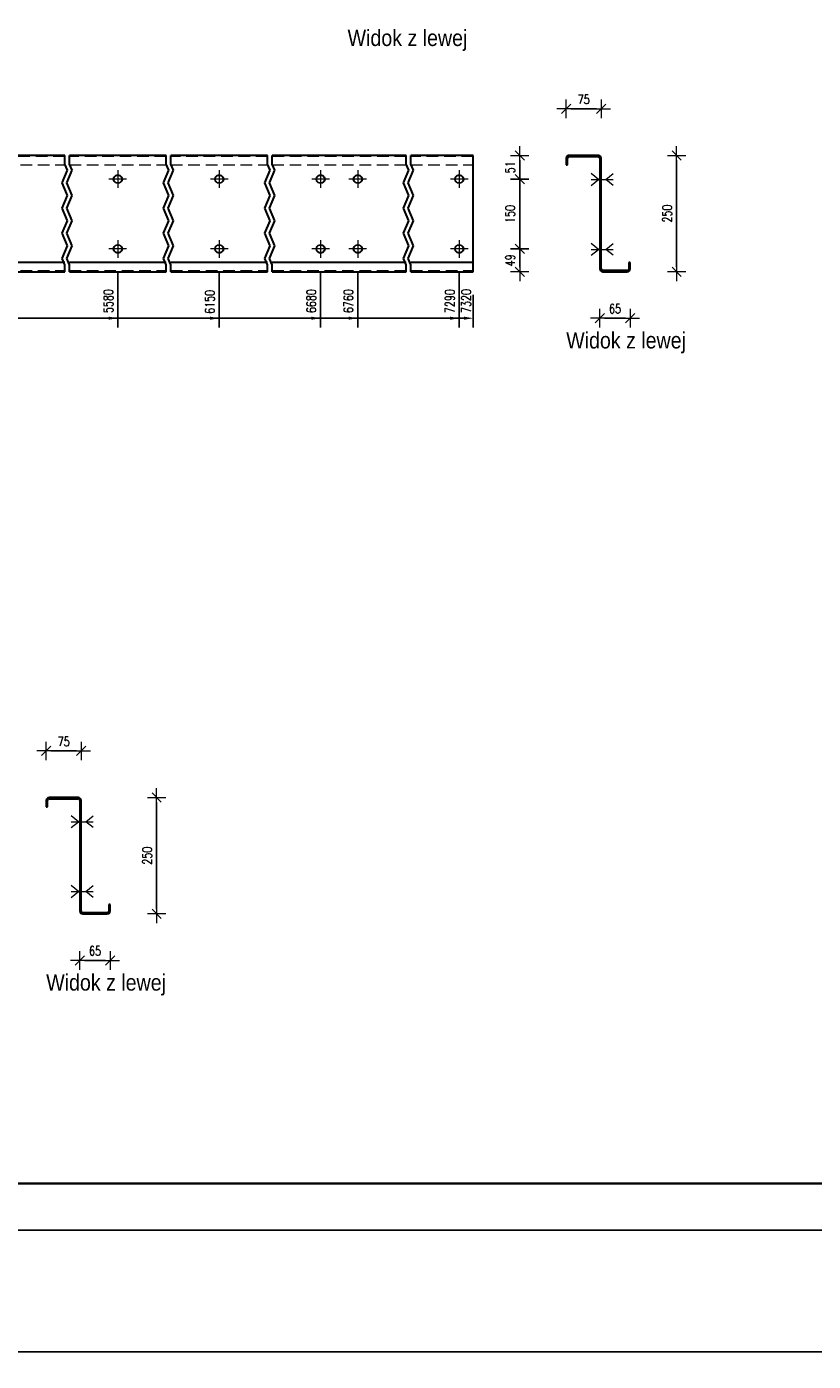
# Model space of a CAD drawing. Header units: millimetres. Extents: x -129 to 775, y 10833 to 11484.
# Tile 5 of 38: x 123 to 292, y 10833 to 11120. Entities that reach past the tile are written whole.
import ezdxf

# ---------------------------------------------------------------- set-up
doc = ezdxf.new("R2010")
doc.units = ezdxf.units.MM
doc.header["$LTSCALE"] = 10
doc.linetypes.add('HIDDEN', pattern=[0.375, 0.25, -0.125])
doc.linetypes.add('MITTE', pattern=[2, 1.25, -0.25, 0.25, -0.25])
doc.layers.get('Defpoints').update_dxf_attribs({"color": 1})
doc.layers.add('_FORMATKA', color=8, linetype='Continuous', plot=False)
for name, color, linetype, lineweight in [('_RAMKA', 7, 'Continuous', 35), ('PS_Bolt', 4, 'Continuous', 13), ('PS_DIM', 4, 'Continuous', 13), ('PS_Hidden', 2, 'HIDDEN', 9), ('PS_Mid', 5, 'MITTE', 15), ('PS_Shape', 161, 'Continuous', 30), ('PS_SOLID', 7, 'Continuous', 30), ('PS_TEXT', 3, 'Continuous', 18)]:
    doc.layers.add(name, color=color, linetype=linetype, lineweight=lineweight)
doc.styles.add('gil', font='txt', dxfattribs={"width": 0.9})
doc.styles.add('simplex', font='simplex.shx', dxfattribs={"width": 0.75})
doc.dimstyles.new('1_10_GŁ_DS1-LS10', dxfattribs={"dimtxt": 2, "dimasz": 2, "dimexe": 2, "dimexo": 5, "dimgap": 1, "dimtad": 1, "dimjust": 4, "dimdec": 0, "dimlfac": 10, "dimtxsty": 'simplex', "dimblk1": 'NONE', "dimsah": 1, "dimcen": 2, "dimclrd": 256, "dimclre": 256, "dimclrt": 3, "dimadec": 1, "dimazin": 0, "dimtfac": 1, "dimtdec": 0, "dimtmove": 2, "dimatfit": 3, "dimfxl": 1, "dimarcsym": 0})
doc.dimstyles.new('1_10_PRZ', dxfattribs={"dimtxt": 2, "dimasz": 1, "dimexe": 2, "dimexo": 5, "dimgap": 1, "dimtad": 1, "dimdec": 0, "dimlfac": 10, "dimtxsty": 'simplex', "dimblk": 'dimznak', "dimcen": 2, "dimse1": 1, "dimse2": 1, "dimclrt": 3, "dimadec": 1, "dimazin": 0, "dimtfac": 1, "dimtdec": 0, "dimtix": 1, "dimtmove": 2, "dimatfit": 3, "dimldrblk": 'dim-grot', "dimfxl": 1, "dimarcsym": 0})
doc.dimstyles.new('1_10_PRZ_DS1-LS10', dxfattribs={"dimtxt": 2, "dimasz": 1, "dimexe": 2, "dimexo": 5, "dimgap": 1, "dimtad": 1, "dimdec": 0, "dimlfac": 10, "dimtxsty": 'simplex', "dimblk": 'dimznak', "dimcen": 2, "dimse1": 1, "dimse2": 1, "dimclrt": 3, "dimadec": 1, "dimazin": 0, "dimtfac": 1, "dimtdec": 0, "dimtix": 1, "dimtmove": 2, "dimatfit": 3, "dimldrblk": 'dim-grot', "dimfxl": 1, "dimarcsym": 0})

# ---------------------------------------------------------------- blocks, each defined once
blk = doc.blocks.new('*D118')
at = {"layer": 'Defpoints', "color": 0, "transparency": 16777216}
for p in [(142.42, 11071.75), (-86.58, 11066.85), (142.42, 11056.85)]:
    blk.add_point(p, dxfattribs=at)
at = {"layer": 'PS_DIM', "lineweight": -2, "transparency": 16777216}
for p, q in [((142.42, 11066.75), (142.42, 11054.85)), ((-86.58, 11061.85), (-86.58, 11054.85)), ((-86.58, 11056.85), (140.42, 11056.85))]:
    blk.add_line(p, q, dxfattribs=at)
at = {"layer": 'PS_DIM', "transparency": 16777216}
blk.add_solid([(140.42, 11057.19), (140.42, 11056.52), (142.42, 11056.85)], dxfattribs=at)
at = {"layer": 'PS_DIM', "color": 3, "transparency": 16777216, "insert": (140.4, 11060.52), "char_height": 2, "attachment_point": 5, "rotation": 90, "style": 'simplex'}
blk.add_mtext('5580', dxfattribs=at)
blk = doc.blocks.new('_None')
blk = doc.blocks.new('*D119')
at = {"layer": 'Defpoints', "color": 0, "transparency": 16777216}
for p in [(164.22, 11071.75), (-86.58, 11066.85), (164.22, 11056.85)]:
    blk.add_point(p, dxfattribs=at)
at = {"layer": 'PS_DIM', "lineweight": -2, "transparency": 16777216}
for p, q in [((164.22, 11066.75), (164.22, 11054.85)), ((-86.58, 11061.85), (-86.58, 11054.85)), ((-86.58, 11056.85), (162.22, 11056.85))]:
    blk.add_line(p, q, dxfattribs=at)
at = {"layer": 'PS_DIM', "transparency": 16777216}
blk.add_solid([(162.22, 11057.19), (162.22, 11056.52), (164.22, 11056.85)], dxfattribs=at)
at = {"layer": 'PS_DIM', "color": 3, "transparency": 16777216, "insert": (162.2, 11060.37), "char_height": 2, "attachment_point": 5, "rotation": 90, "style": 'simplex'}
blk.add_mtext('6150', dxfattribs=at)
blk = doc.blocks.new('*D120')
at = {"layer": 'Defpoints', "color": 0, "transparency": 16777216}
for p in [(186.02, 11071.75), (-86.58, 11066.85), (186.02, 11056.85)]:
    blk.add_point(p, dxfattribs=at)
at = {"layer": 'PS_DIM', "lineweight": -2, "transparency": 16777216}
for p, q in [((186.02, 11066.75), (186.02, 11054.85)), ((-86.58, 11061.85), (-86.58, 11054.85)), ((-86.58, 11056.85), (184.02, 11056.85))]:
    blk.add_line(p, q, dxfattribs=at)
at = {"layer": 'PS_DIM', "transparency": 16777216}
blk.add_solid([(184.02, 11057.19), (184.02, 11056.52), (186.02, 11056.85)], dxfattribs=at)
at = {"layer": 'PS_DIM', "color": 3, "transparency": 16777216, "insert": (184, 11060.52), "char_height": 2, "attachment_point": 5, "rotation": 90, "style": 'simplex'}
blk.add_mtext('6680', dxfattribs=at)
blk = doc.blocks.new('*D121')
at = {"layer": 'Defpoints', "color": 0, "transparency": 16777216}
for p in [(194.02, 11071.75), (-86.58, 11066.85), (194.02, 11056.85)]:
    blk.add_point(p, dxfattribs=at)
at = {"layer": 'PS_DIM', "lineweight": -2, "transparency": 16777216}
for p, q in [((194.02, 11066.75), (194.02, 11054.85)), ((-86.58, 11061.85), (-86.58, 11054.85)), ((-86.58, 11056.85), (192.02, 11056.85))]:
    blk.add_line(p, q, dxfattribs=at)
at = {"layer": 'PS_DIM', "transparency": 16777216}
blk.add_solid([(192.02, 11057.19), (192.02, 11056.52), (194.02, 11056.85)], dxfattribs=at)
at = {"layer": 'PS_DIM', "color": 3, "transparency": 16777216, "insert": (192, 11060.52), "char_height": 2, "attachment_point": 5, "rotation": 90, "style": 'simplex'}
blk.add_mtext('6760', dxfattribs=at)
blk = doc.blocks.new('*D122')
at = {"layer": 'Defpoints', "color": 0, "transparency": 16777216}
for p in [(215.82, 11071.75), (-86.58, 11066.85), (215.82, 11056.85)]:
    blk.add_point(p, dxfattribs=at)
at = {"layer": 'PS_DIM', "lineweight": -2, "transparency": 16777216}
for p, q in [((215.82, 11066.75), (215.82, 11054.85)), ((-86.58, 11061.85), (-86.58, 11054.85)), ((-86.58, 11056.85), (213.82, 11056.85))]:
    blk.add_line(p, q, dxfattribs=at)
at = {"layer": 'PS_DIM', "transparency": 16777216}
blk.add_solid([(213.82, 11057.19), (213.82, 11056.52), (215.82, 11056.85)], dxfattribs=at)
at = {"layer": 'PS_DIM', "color": 3, "transparency": 16777216, "insert": (213.8, 11060.52), "char_height": 2, "attachment_point": 5, "rotation": 90, "style": 'simplex'}
blk.add_mtext('7290', dxfattribs=at)
blk = doc.blocks.new('*D123')
at = {"layer": 'Defpoints', "color": 0, "transparency": 16777216}
for p in [(-86.58, 11066.85), (218.82, 11066.85), (218.82, 11056.85)]:
    blk.add_point(p, dxfattribs=at)
at = {"layer": 'PS_DIM', "lineweight": -2, "transparency": 16777216}
for p, q in [((-86.58, 11061.85), (-86.58, 11054.85)), ((218.82, 11061.85), (218.82, 11054.85)), ((-86.58, 11056.85), (216.82, 11056.85))]:
    blk.add_line(p, q, dxfattribs=at)
at = {"layer": 'PS_DIM', "transparency": 16777216}
blk.add_solid([(216.82, 11057.19), (216.82, 11056.52), (218.82, 11056.85)], dxfattribs=at)
at = {"layer": 'PS_DIM', "color": 3, "transparency": 16777216, "insert": (217.32, 11060.55), "char_height": 2, "attachment_point": 5, "rotation": 90, "style": 'simplex'}
blk.add_mtext('7320', dxfattribs=at)
blk = doc.blocks.new('dimznak')
at = {"color": 0}
for points in [[(-2, 0), (2, 0)], [(0, 2), (0, -2)]]:
    blk.add_lwpolyline(points, dxfattribs=at)
at = {"color": 2}
blk.add_lwpolyline([(1, 1), (-1, -1)], dxfattribs=at)
blk = doc.blocks.new('*D124')
at = {"layer": 'Defpoints', "color": 0, "transparency": 16777216}
for p in [(215.82, 11071.75), (228.82, 11071.75), (215.82, 11066.85)]:
    blk.add_point(p, dxfattribs=at)
at = {"layer": 'PS_DIM', "color": 0, "lineweight": -2, "transparency": 16777216}
blk.add_line((228.82, 11067.85), (228.82, 11070.75), dxfattribs=at)
for p, rotation in [((228.82, 11071.75), 90), ((228.82, 11066.85), 270)]:
    blk.add_blockref('dimznak', p, dxfattribs=dict(at, rotation=rotation))
at = {"layer": 'PS_DIM', "color": 3, "transparency": 16777216, "insert": (226.78, 11069.3), "char_height": 2, "attachment_point": 5, "rotation": 90, "style": 'simplex'}
blk.add_mtext('49', dxfattribs=at)
blk = doc.blocks.new('dim-grot')
blk.add_hatch(color=256).paths.add_polyline_path([(0, 0), (-2, 0.5), (-2, -0.5)])
blk.add_lwpolyline([(0, 0), (-2, 0.5), (-2, -0.5), (0, 0)])
blk = doc.blocks.new('*D125')
at = {"layer": 'Defpoints', "color": 0, "transparency": 16777216}
for p in [(215.82, 11086.75), (228.82, 11086.75), (215.82, 11071.75)]:
    blk.add_point(p, dxfattribs=at)
at = {"layer": 'PS_DIM', "color": 0, "lineweight": -2, "transparency": 16777216}
blk.add_line((228.82, 11072.75), (228.82, 11085.75), dxfattribs=at)
for p, rotation in [((228.82, 11086.75), 90), ((228.82, 11071.75), 270)]:
    blk.add_blockref('dimznak', p, dxfattribs=dict(at, rotation=rotation))
at = {"layer": 'PS_DIM', "color": 3, "transparency": 16777216, "insert": (226.78, 11079.25), "char_height": 2, "attachment_point": 5, "rotation": 90, "style": 'simplex'}
blk.add_mtext('150', dxfattribs=at)
blk = doc.blocks.new('*D126')
at = {"layer": 'Defpoints', "color": 0, "transparency": 16777216}
for p in [(215.82, 11091.85), (228.82, 11091.85), (215.82, 11086.75)]:
    blk.add_point(p, dxfattribs=at)
at = {"layer": 'PS_DIM', "color": 0, "lineweight": -2, "transparency": 16777216}
blk.add_line((228.82, 11087.75), (228.82, 11090.85), dxfattribs=at)
for p, rotation in [((228.82, 11091.85), 90), ((228.82, 11086.75), 270)]:
    blk.add_blockref('dimznak', p, dxfattribs=dict(at, rotation=rotation))
at = {"layer": 'PS_DIM', "color": 3, "transparency": 16777216, "insert": (226.78, 11089.3), "char_height": 2, "attachment_point": 5, "rotation": 90, "style": 'simplex'}
blk.add_mtext('51', dxfattribs=at)
blk = doc.blocks.new('*D127')
at = {"layer": 'Defpoints', "color": 0, "transparency": 16777216}
for p in [(246.07, 11068.23), (252.57, 11067.88), (252.57, 11056.85)]:
    blk.add_point(p, dxfattribs=at)
at = {"layer": 'PS_DIM', "color": 0, "lineweight": -2, "transparency": 16777216}
blk.add_line((247.07, 11056.85), (251.57, 11056.85), dxfattribs=at)
at = {"layer": 'PS_DIM', "color": 0, "lineweight": -2, "transparency": 16777216, "rotation": 180}
blk.add_blockref('dimznak', (246.07, 11056.85), dxfattribs=at)
at = {"layer": 'PS_DIM', "color": 0, "lineweight": -2, "transparency": 16777216}
blk.add_blockref('dimznak', (252.57, 11056.85), dxfattribs=at)
at = {"layer": 'PS_DIM', "color": 3, "transparency": 16777216, "insert": (249.32, 11058.89), "char_height": 2, "attachment_point": 5, "style": 'simplex'}
blk.add_mtext('65', dxfattribs=at)
blk = doc.blocks.new('*D128')
at = {"layer": 'Defpoints', "color": 0, "transparency": 16777216}
for p in [(246.32, 11101.85), (238.82, 11090.54), (246.32, 11090.75)]:
    blk.add_point(p, dxfattribs=at)
at = {"layer": 'PS_DIM', "color": 0, "lineweight": -2, "transparency": 16777216}
blk.add_line((239.82, 11101.85), (245.32, 11101.85), dxfattribs=at)
at = {"layer": 'PS_DIM', "color": 0, "lineweight": -2, "transparency": 16777216, "rotation": 180}
blk.add_blockref('dimznak', (238.82, 11101.85), dxfattribs=at)
at = {"layer": 'PS_DIM', "color": 0, "lineweight": -2, "transparency": 16777216}
blk.add_blockref('dimznak', (246.32, 11101.85), dxfattribs=at)
at = {"layer": 'PS_DIM', "color": 3, "transparency": 16777216, "insert": (242.57, 11103.89), "char_height": 2, "attachment_point": 5, "style": 'simplex'}
blk.add_mtext('75', dxfattribs=at)
blk = doc.blocks.new('*D129')
at = {"layer": 'Defpoints', "color": 0, "transparency": 16777216}
for p in [(252.57, 11091.85), (262.57, 11091.85), (252.57, 11066.85)]:
    blk.add_point(p, dxfattribs=at)
at = {"layer": 'PS_DIM', "color": 0, "lineweight": -2, "transparency": 16777216}
blk.add_line((262.57, 11067.85), (262.57, 11090.85), dxfattribs=at)
for p, rotation in [((262.57, 11091.85), 90), ((262.57, 11066.85), 270)]:
    blk.add_blockref('dimznak', p, dxfattribs=dict(at, rotation=rotation))
at = {"layer": 'PS_DIM', "color": 3, "transparency": 16777216, "insert": (260.53, 11079.35), "char_height": 2, "attachment_point": 5, "rotation": 90, "style": 'simplex'}
blk.add_mtext('250', dxfattribs=at)
blk = doc.blocks.new('*D163')
at = {"layer": 'Defpoints', "color": 0, "transparency": 16777216}
for p in [(134.27, 10930.04), (140.77, 10929.82), (140.77, 10918.85)]:
    blk.add_point(p, dxfattribs=at)
at = {"layer": 'PS_DIM', "color": 0, "lineweight": -2, "transparency": 16777216}
blk.add_line((135.27, 10918.85), (139.77, 10918.85), dxfattribs=at)
at = {"layer": 'PS_DIM', "color": 0, "lineweight": -2, "transparency": 16777216, "rotation": 180}
blk.add_blockref('dimznak', (134.27, 10918.85), dxfattribs=at)
at = {"layer": 'PS_DIM', "color": 0, "lineweight": -2, "transparency": 16777216}
blk.add_blockref('dimznak', (140.77, 10918.85), dxfattribs=at)
at = {"layer": 'PS_DIM', "color": 3, "transparency": 16777216, "insert": (137.52, 10920.89), "char_height": 2, "attachment_point": 5, "style": 'simplex'}
blk.add_mtext('65', dxfattribs=at)
blk = doc.blocks.new('*D164')
at = {"layer": 'Defpoints', "color": 0, "transparency": 16777216}
for p in [(134.52, 10963.85), (127.02, 10952.53), (134.52, 10952.66)]:
    blk.add_point(p, dxfattribs=at)
at = {"layer": 'PS_DIM', "color": 0, "lineweight": -2, "transparency": 16777216}
blk.add_line((128.02, 10963.85), (133.52, 10963.85), dxfattribs=at)
at = {"layer": 'PS_DIM', "color": 0, "lineweight": -2, "transparency": 16777216, "rotation": 180}
blk.add_blockref('dimznak', (127.02, 10963.85), dxfattribs=at)
at = {"layer": 'PS_DIM', "color": 0, "lineweight": -2, "transparency": 16777216}
blk.add_blockref('dimznak', (134.52, 10963.85), dxfattribs=at)
at = {"layer": 'PS_DIM', "color": 3, "transparency": 16777216, "insert": (130.77, 10965.89), "char_height": 2, "attachment_point": 5, "style": 'simplex'}
blk.add_mtext('75', dxfattribs=at)
blk = doc.blocks.new('*D165')
at = {"layer": 'Defpoints', "color": 0, "transparency": 16777216}
for p in [(140.77, 10953.85), (150.77, 10953.85), (140.77, 10928.85)]:
    blk.add_point(p, dxfattribs=at)
at = {"layer": 'PS_DIM', "color": 0, "lineweight": -2, "transparency": 16777216}
blk.add_line((150.77, 10929.85), (150.77, 10952.85), dxfattribs=at)
for p, rotation in [((150.77, 10953.85), 90), ((150.77, 10928.85), 270)]:
    blk.add_blockref('dimznak', p, dxfattribs=dict(at, rotation=rotation))
at = {"layer": 'PS_DIM', "color": 3, "transparency": 16777216, "insert": (148.73, 10941.35), "char_height": 2, "attachment_point": 5, "rotation": 90, "style": 'simplex'}
blk.add_mtext('250', dxfattribs=at)
blk = doc.blocks.new('*D307')
at = {"layer": 'Defpoints', "color": 0, "transparency": 16777216}
for p in [(-127.13, 10860.89), (772.87, 10860.89), (772.87, 10834.69)]:
    blk.add_point(p, dxfattribs=at)
at = {"layer": 'PS_DIM', "color": 0, "lineweight": -2, "transparency": 16777216}
blk.add_line((-126.13, 10834.69), (771.87, 10834.69), dxfattribs=at)
at = {"layer": 'PS_DIM', "color": 0, "lineweight": -2, "transparency": 16777216, "rotation": 180}
blk.add_blockref('dimznak', (-127.13, 10834.69), dxfattribs=at)
at = {"layer": 'PS_DIM', "color": 0, "lineweight": -2, "transparency": 16777216}
blk.add_blockref('dimznak', (772.87, 10834.69), dxfattribs=at)
at = {"layer": 'PS_DIM', "color": 3, "transparency": 16777216, "insert": (322.87, 10836.69), "char_height": 2, "attachment_point": 5, "style": 'simplex'}
blk.add_mtext('9000', dxfattribs=at)
blk = doc.blocks.new('*X407')
at = {"color": 3, "style": 'gil', "width": 0.9}
blk.add_text('Widok z lewej', height=3.5, dxfattribs=at).set_placement((191.82, 11115.35))
blk = doc.blocks.new('*X408')
at = {"color": 3, "linetype": 'Continuous'}
blk.add_line((194.02, 11086.65), (194.02, 11086.65), dxfattribs=at)
blk.add_line((194.02, 11086.65), (194.02, 11086.65), dxfattribs=at)
blk.add_line((194.02, 11086.65), (194.02, 11086.65), dxfattribs=at)
blk.add_line((194.02, 11086.65), (194.02, 11086.65), dxfattribs=at)
blk.add_line((194.02, 11086.65), (194.02, 11086.65), dxfattribs=at)
blk = doc.blocks.new('*X409')
at = {"color": 1}
for p, q in [((131.02, 11089.99), (131.02, 11091.85)), ((132.02, 11089.99), (132.02, 11091.85)), ((152.82, 11089.99), (152.82, 11091.85)), ((153.82, 11089.99), (153.82, 11091.85)), ((174.62, 11089.99), (174.62, 11091.85)), ((175.62, 11089.99), (175.62, 11091.85)), ((204.42, 11089.99), (204.42, 11091.85)), ((205.42, 11089.99), (205.42, 11091.85)), ((130.45, 11085.93), (131.6, 11088.64)), ((131.6, 11088.64), (131.02, 11089.99)), ((131.45, 11085.93), (132.6, 11088.64)), ((132.6, 11088.64), (132.02, 11089.99)), ((152.25, 11085.93), (153.4, 11088.64)), ((153.4, 11088.64), (152.82, 11089.99)), ((153.25, 11085.93), (154.4, 11088.64)), ((154.4, 11088.64), (153.82, 11089.99)), ((174.05, 11085.93), (175.2, 11088.64)), ((175.2, 11088.64), (174.62, 11089.99)), ((175.05, 11085.93), (176.2, 11088.64)), ((176.2, 11088.64), (175.62, 11089.99)), ((203.85, 11085.93), (205, 11088.64)), ((205, 11088.64), (204.42, 11089.99)), ((204.85, 11085.93), (206, 11088.64)), ((206, 11088.64), (205.42, 11089.99)), ((131.6, 11083.22), (130.45, 11085.93)), ((132.6, 11083.22), (131.45, 11085.93)), ((153.4, 11083.22), (152.25, 11085.93)), ((154.4, 11083.22), (153.25, 11085.93)), ((175.2, 11083.22), (174.05, 11085.93)), ((176.2, 11083.22), (175.05, 11085.93)), ((205, 11083.22), (203.85, 11085.93)), ((206, 11083.22), (204.85, 11085.93)), ((130.45, 11080.51), (131.6, 11083.22)), ((131.45, 11080.51), (132.6, 11083.22)), ((152.25, 11080.51), (153.4, 11083.22)), ((153.25, 11080.51), (154.4, 11083.22)), ((174.05, 11080.51), (175.2, 11083.22)), ((175.05, 11080.51), (176.2, 11083.22)), ((203.85, 11080.51), (205, 11083.22)), ((204.85, 11080.51), (206, 11083.22)), ((131.6, 11077.8), (130.45, 11080.51)), ((132.6, 11077.8), (131.45, 11080.51)), ((153.4, 11077.8), (152.25, 11080.51)), ((154.4, 11077.8), (153.25, 11080.51)), ((175.2, 11077.8), (174.05, 11080.51)), ((176.2, 11077.8), (175.05, 11080.51)), ((205, 11077.8), (203.85, 11080.51)), ((206, 11077.8), (204.85, 11080.51)), ((130.45, 11075.1), (131.6, 11077.8)), ((131.45, 11075.1), (132.6, 11077.8)), ((152.25, 11075.1), (153.4, 11077.8)), ((153.25, 11075.1), (154.4, 11077.8)), ((174.05, 11075.1), (175.2, 11077.8)), ((175.05, 11075.1), (176.2, 11077.8)), ((203.85, 11075.1), (205, 11077.8)), ((204.85, 11075.1), (206, 11077.8)), ((131.6, 11072.39), (130.45, 11075.1)), ((132.6, 11072.39), (131.45, 11075.1)), ((153.4, 11072.39), (152.25, 11075.1)), ((154.4, 11072.39), (153.25, 11075.1)), ((175.2, 11072.39), (174.05, 11075.1)), ((176.2, 11072.39), (175.05, 11075.1)), ((205, 11072.39), (203.85, 11075.1)), ((206, 11072.39), (204.85, 11075.1)), ((130.45, 11069.68), (131.6, 11072.39)), ((131.45, 11069.68), (132.6, 11072.39)), ((152.25, 11069.68), (153.4, 11072.39)), ((153.25, 11069.68), (154.4, 11072.39)), ((174.05, 11069.68), (175.2, 11072.39)), ((175.05, 11069.68), (176.2, 11072.39)), ((203.85, 11069.68), (205, 11072.39)), ((204.85, 11069.68), (206, 11072.39)), ((131.02, 11068.32), (130.45, 11069.68)), ((131.02, 11066.85), (131.02, 11068.32)), ((132.02, 11068.32), (131.45, 11069.68)), ((132.02, 11066.85), (132.02, 11068.32)), ((152.82, 11068.32), (152.25, 11069.68)), ((152.82, 11066.85), (152.82, 11068.32)), ((153.82, 11068.32), (153.25, 11069.68)), ((153.82, 11066.85), (153.82, 11068.32)), ((174.62, 11068.32), (174.05, 11069.68)), ((174.62, 11066.85), (174.62, 11068.32)), ((175.62, 11068.32), (175.05, 11069.68)), ((175.62, 11066.85), (175.62, 11068.32)), ((204.42, 11068.32), (203.85, 11069.68)), ((204.42, 11066.85), (204.42, 11068.32)), ((205.42, 11068.32), (204.85, 11069.68)), ((205.42, 11066.85), (205.42, 11068.32))]:
    blk.add_line(p, q, dxfattribs=at)
at = {"layer": 'PS_Hidden', "color": 2, "linetype": 'HIDDEN'}
for p, q in [((131.02, 11091.6), (110.22, 11091.6)), ((152.82, 11091.6), (132.02, 11091.6)), ((174.62, 11091.6), (153.82, 11091.6)), ((204.42, 11091.6), (175.62, 11091.6)), ((218.82, 11091.6), (205.42, 11091.6)), ((110.22, 11089.85), (131.02, 11089.85)), ((132.02, 11089.85), (152.82, 11089.85)), ((153.82, 11089.85), (174.62, 11089.85)), ((175.62, 11089.85), (204.42, 11089.85)), ((205.42, 11089.85), (218.82, 11089.85)), ((110.22, 11067.1), (131.02, 11067.1)), ((132.02, 11067.1), (152.82, 11067.1)), ((153.82, 11067.1), (174.62, 11067.1)), ((175.62, 11067.1), (204.42, 11067.1)), ((205.42, 11067.1), (218.82, 11067.1))]:
    blk.add_line(p, q, dxfattribs=at)
at = {"layer": 'PS_Mid', "color": 5, "linetype": 'MITTE'}
for p, q in [((142.42, 11088.65), (142.42, 11084.85)), ((164.22, 11088.65), (164.22, 11084.85)), ((186.02, 11088.65), (186.02, 11084.85)), ((194.02, 11088.65), (194.02, 11084.85)), ((215.82, 11088.65), (215.82, 11084.85)), ((144.32, 11086.75), (140.52, 11086.75)), ((166.12, 11086.75), (162.32, 11086.75)), ((187.92, 11086.75), (184.12, 11086.75)), ((195.92, 11086.75), (192.12, 11086.75)), ((217.72, 11086.75), (213.92, 11086.75)), ((144.32, 11071.75), (140.52, 11071.75)), ((142.42, 11073.65), (142.42, 11069.85)), ((166.12, 11071.75), (162.32, 11071.75)), ((164.22, 11073.65), (164.22, 11069.85)), ((187.92, 11071.75), (184.12, 11071.75)), ((186.02, 11073.65), (186.02, 11069.85)), ((195.92, 11071.75), (192.12, 11071.75)), ((194.02, 11073.65), (194.02, 11069.85)), ((217.72, 11071.75), (213.92, 11071.75)), ((215.82, 11073.65), (215.82, 11069.85))]:
    blk.add_line(p, q, dxfattribs=at)
at = {"layer": 'PS_SOLID', "color": 7, "linetype": 'Continuous'}
for p, q in [((131.02, 11091.85), (120.62, 11091.85)), ((142.42, 11091.85), (132.02, 11091.85)), ((152.82, 11091.85), (142.42, 11091.85)), ((164.22, 11091.85), (153.82, 11091.85)), ((174.62, 11091.85), (164.22, 11091.85)), ((186.02, 11091.85), (175.62, 11091.85)), ((194.02, 11091.85), (186.02, 11091.85)), ((204.42, 11091.85), (194.02, 11091.85)), ((215.82, 11091.85), (205.42, 11091.85)), ((218.82, 11091.85), (215.82, 11091.85)), ((218.82, 11068.85), (218.82, 11091.85)), ((141.52, 11086.75), (141.64, 11087.2)), ((141.64, 11086.3), (141.52, 11086.75)), ((141.64, 11087.2), (141.97, 11087.53)), ((141.97, 11085.97), (141.64, 11086.3)), ((141.97, 11087.53), (142.42, 11087.65)), ((142.42, 11085.85), (141.97, 11085.97)), ((142.42, 11087.65), (142.87, 11087.53)), ((142.87, 11085.97), (142.42, 11085.85)), ((142.87, 11087.53), (143.2, 11087.2)), ((143.2, 11086.3), (142.87, 11085.97)), ((143.2, 11087.2), (143.32, 11086.75)), ((143.32, 11086.75), (143.2, 11086.3)), ((163.32, 11086.75), (163.44, 11087.2)), ((163.44, 11086.3), (163.32, 11086.75)), ((163.44, 11087.2), (163.77, 11087.53)), ((163.77, 11085.97), (163.44, 11086.3)), ((163.77, 11087.53), (164.22, 11087.65)), ((164.22, 11085.85), (163.77, 11085.97)), ((164.22, 11087.65), (164.67, 11087.53)), ((164.67, 11085.97), (164.22, 11085.85)), ((164.67, 11087.53), (165, 11087.2)), ((165, 11086.3), (164.67, 11085.97)), ((165, 11087.2), (165.12, 11086.75)), ((165.12, 11086.75), (165, 11086.3)), ((185.12, 11086.75), (185.24, 11087.2)), ((185.24, 11086.3), (185.12, 11086.75)), ((185.24, 11087.2), (185.57, 11087.53)), ((185.57, 11085.97), (185.24, 11086.3)), ((185.57, 11087.53), (186.02, 11087.65)), ((186.02, 11085.85), (185.57, 11085.97)), ((186.02, 11087.65), (186.47, 11087.53)), ((186.47, 11085.97), (186.02, 11085.85)), ((186.47, 11087.53), (186.8, 11087.2)), ((186.8, 11086.3), (186.47, 11085.97)), ((186.8, 11087.2), (186.92, 11086.75)), ((186.92, 11086.75), (186.8, 11086.3)), ((193.12, 11086.75), (193.24, 11087.2)), ((193.24, 11086.3), (193.12, 11086.75)), ((193.24, 11087.2), (193.57, 11087.53)), ((193.57, 11085.97), (193.24, 11086.3)), ((193.57, 11087.53), (194.02, 11087.65)), ((194.02, 11085.85), (193.57, 11085.97)), ((194.02, 11087.65), (194.47, 11087.53)), ((194.47, 11085.97), (194.02, 11085.85)), ((194.47, 11087.53), (194.8, 11087.2)), ((194.8, 11086.3), (194.47, 11085.97)), ((194.8, 11087.2), (194.92, 11086.75)), ((194.92, 11086.75), (194.8, 11086.3)), ((214.92, 11086.75), (215.04, 11087.2)), ((215.04, 11086.3), (214.92, 11086.75)), ((215.04, 11087.2), (215.37, 11087.53)), ((215.37, 11085.97), (215.04, 11086.3)), ((215.37, 11087.53), (215.82, 11087.65)), ((215.82, 11085.85), (215.37, 11085.97)), ((215.82, 11087.65), (216.27, 11087.53)), ((216.27, 11085.97), (215.82, 11085.85)), ((216.27, 11087.53), (216.6, 11087.2)), ((216.6, 11086.3), (216.27, 11085.97)), ((216.6, 11087.2), (216.72, 11086.75)), ((216.72, 11086.75), (216.6, 11086.3)), ((141.52, 11071.75), (141.64, 11072.2)), ((141.64, 11071.3), (141.52, 11071.75)), ((141.64, 11072.2), (141.97, 11072.53)), ((141.97, 11070.97), (141.64, 11071.3)), ((141.97, 11072.53), (142.42, 11072.65)), ((142.42, 11072.65), (142.87, 11072.53)), ((142.87, 11072.53), (143.2, 11072.2)), ((143.2, 11071.3), (142.87, 11070.97)), ((143.2, 11072.2), (143.32, 11071.75)), ((143.32, 11071.75), (143.2, 11071.3)), ((163.32, 11071.75), (163.44, 11072.2)), ((163.44, 11071.3), (163.32, 11071.75)), ((163.44, 11072.2), (163.77, 11072.53)), ((163.77, 11070.97), (163.44, 11071.3)), ((163.77, 11072.53), (164.22, 11072.65)), ((164.22, 11072.65), (164.67, 11072.53)), ((164.67, 11072.53), (165, 11072.2)), ((165, 11071.3), (164.67, 11070.97)), ((165, 11072.2), (165.12, 11071.75)), ((165.12, 11071.75), (165, 11071.3)), ((185.12, 11071.75), (185.24, 11072.2)), ((185.24, 11071.3), (185.12, 11071.75)), ((185.24, 11072.2), (185.57, 11072.53)), ((185.57, 11070.97), (185.24, 11071.3)), ((185.57, 11072.53), (186.02, 11072.65)), ((186.02, 11072.65), (186.47, 11072.53)), ((186.47, 11072.53), (186.8, 11072.2)), ((186.8, 11071.3), (186.47, 11070.97)), ((186.8, 11072.2), (186.92, 11071.75)), ((186.92, 11071.75), (186.8, 11071.3)), ((193.12, 11071.75), (193.24, 11072.2)), ((193.24, 11071.3), (193.12, 11071.75)), ((193.24, 11072.2), (193.57, 11072.53)), ((193.57, 11070.97), (193.24, 11071.3)), ((193.57, 11072.53), (194.02, 11072.65)), ((194.02, 11072.65), (194.47, 11072.53)), ((194.47, 11072.53), (194.8, 11072.2)), ((194.8, 11071.3), (194.47, 11070.97)), ((194.8, 11072.2), (194.92, 11071.75)), ((194.92, 11071.75), (194.8, 11071.3)), ((214.92, 11071.75), (215.04, 11072.2)), ((215.04, 11071.3), (214.92, 11071.75)), ((215.04, 11072.2), (215.37, 11072.53)), ((215.37, 11070.97), (215.04, 11071.3)), ((215.37, 11072.53), (215.82, 11072.65)), ((215.82, 11072.65), (216.27, 11072.53)), ((216.27, 11072.53), (216.6, 11072.2)), ((216.6, 11071.3), (216.27, 11070.97)), ((216.6, 11072.2), (216.72, 11071.75)), ((216.72, 11071.75), (216.6, 11071.3)), ((131.02, 11068.85), (110.22, 11068.85)), ((152.82, 11068.85), (132.02, 11068.85)), ((142.42, 11070.85), (141.97, 11070.97)), ((142.87, 11070.97), (142.42, 11070.85)), ((174.62, 11068.85), (153.82, 11068.85)), ((164.22, 11070.85), (163.77, 11070.97)), ((164.67, 11070.97), (164.22, 11070.85)), ((204.42, 11068.85), (175.62, 11068.85)), ((186.02, 11070.85), (185.57, 11070.97)), ((186.47, 11070.97), (186.02, 11070.85)), ((194.02, 11070.85), (193.57, 11070.97)), ((194.47, 11070.97), (194.02, 11070.85)), ((218.82, 11068.85), (205.42, 11068.85)), ((215.82, 11070.85), (215.37, 11070.97)), ((216.27, 11070.97), (215.82, 11070.85)), ((218.82, 11066.85), (218.82, 11068.85)), ((110.22, 11066.85), (131.02, 11066.85)), ((132.02, 11066.85), (152.82, 11066.85)), ((153.82, 11066.85), (174.62, 11066.85)), ((175.62, 11066.85), (204.42, 11066.85)), ((205.42, 11066.85), (218.82, 11066.85))]:
    blk.add_line(p, q, dxfattribs=at)
blk = doc.blocks.new('*X410')
at = {"color": 3, "linetype": 'Continuous'}
blk.add_line((194.02, 11071.65), (194.02, 11071.65), dxfattribs=at)
blk.add_line((194.02, 11071.65), (194.02, 11071.65), dxfattribs=at)
blk.add_line((194.02, 11071.65), (194.02, 11071.65), dxfattribs=at)
blk.add_line((194.02, 11071.65), (194.02, 11071.65), dxfattribs=at)
blk.add_line((194.02, 11071.65), (194.02, 11071.65), dxfattribs=at)
blk = doc.blocks.new('*X412')
at = {"color": 3, "linetype": 'Continuous'}
blk.add_line((186.02, 11071.65), (186.02, 11071.65), dxfattribs=at)
blk.add_line((186.02, 11071.65), (186.02, 11071.65), dxfattribs=at)
blk.add_line((186.02, 11071.65), (186.02, 11071.65), dxfattribs=at)
blk.add_line((186.02, 11071.65), (186.02, 11071.65), dxfattribs=at)
blk.add_line((186.02, 11071.65), (186.02, 11071.65), dxfattribs=at)
blk = doc.blocks.new('*X415')
at = {"color": 3, "linetype": 'Continuous'}
blk.add_line((186.02, 11086.65), (186.02, 11086.65), dxfattribs=at)
blk.add_line((186.02, 11086.65), (186.02, 11086.65), dxfattribs=at)
blk.add_line((186.02, 11086.65), (186.02, 11086.65), dxfattribs=at)
blk.add_line((186.02, 11086.65), (186.02, 11086.65), dxfattribs=at)
blk.add_line((186.02, 11086.65), (186.02, 11086.65), dxfattribs=at)
blk = doc.blocks.new('*X418')
at = {"color": 3, "linetype": 'Continuous'}
for p, q in [((245.77, 11086.65), (244.17, 11087.93)), ((244.17, 11085.37), (245.77, 11086.65)), ((244.17, 11086.65), (248.95, 11086.65)), ((247.35, 11086.65), (248.95, 11087.93)), ((248.95, 11085.37), (247.35, 11086.65))]:
    blk.add_line(p, q, dxfattribs=at)
blk = doc.blocks.new('*X419')
at = {"layer": 'PS_Hidden', "color": 2, "linetype": 'HIDDEN'}
for p, q in [((246.32, 11087.65), (246.07, 11087.65)), ((246.07, 11085.85), (246.32, 11085.85)), ((246.32, 11072.65), (246.07, 11072.65)), ((246.07, 11070.85), (246.32, 11070.85))]:
    blk.add_line(p, q, dxfattribs=at)
at = {"layer": 'PS_SOLID', "color": 7, "linetype": 'Continuous'}
for p, q in [((238.82, 11091.23), (238.82, 11089.85)), ((239.07, 11089.85), (239.07, 11091.23)), ((245.7, 11091.85), (239.45, 11091.85)), ((239.45, 11091.6), (245.7, 11091.6)), ((246.07, 11091.23), (246.07, 11067.48)), ((246.32, 11086.75), (246.32, 11091.23)), ((238.82, 11089.85), (239.07, 11089.85)), ((246.32, 11071.75), (246.32, 11086.75)), ((246.32, 11067.48), (246.32, 11071.75)), ((252.57, 11068.85), (252.32, 11068.85)), ((252.32, 11068.85), (252.32, 11067.48)), ((252.57, 11067.48), (252.57, 11068.85)), ((251.95, 11067.1), (246.7, 11067.1)), ((246.7, 11066.85), (251.95, 11066.85))]:
    blk.add_line(p, q, dxfattribs=at)
at = {"layer": 'PS_SOLID'}
for centre, radius, start, end in [((239.45, 11091.23), 0.625, 90, 180), ((239.45, 11091.23), 0.375, 90, 180), ((245.7, 11091.23), 0.625, 360, 90), ((245.7, 11091.23), 0.375, 360, 90), ((246.7, 11067.48), 0.625, 180, 270), ((246.7, 11067.48), 0.375, 180, 270), ((251.95, 11067.48), 0.375, 270, 0), ((251.95, 11067.48), 0.625, 270, 0)]:
    blk.add_arc(centre, radius, start, end, dxfattribs=at)
blk = doc.blocks.new('*X420')
at = {"color": 3, "linetype": 'Continuous'}
for p, q in [((245.77, 11071.65), (244.17, 11072.93)), ((244.17, 11070.37), (245.77, 11071.65)), ((244.17, 11071.65), (248.95, 11071.65)), ((247.35, 11071.65), (248.95, 11072.93)), ((248.95, 11070.37), (247.35, 11071.65))]:
    blk.add_line(p, q, dxfattribs=at)
blk = doc.blocks.new('*X421')
at = {"color": 3, "linetype": 'Continuous'}
for p, q in [((245.77, 11071.65), (244.17, 11072.93)), ((244.17, 11070.37), (245.77, 11071.65)), ((244.17, 11071.65), (248.95, 11071.65)), ((247.35, 11071.65), (248.95, 11072.93)), ((248.95, 11070.37), (247.35, 11071.65))]:
    blk.add_line(p, q, dxfattribs=at)
blk = doc.blocks.new('*X422')
at = {"color": 3, "linetype": 'Continuous'}
for p, q in [((245.77, 11071.65), (244.17, 11072.93)), ((244.17, 11070.37), (245.77, 11071.65)), ((244.17, 11071.65), (248.95, 11071.65)), ((247.35, 11071.65), (248.95, 11072.93)), ((248.95, 11070.37), (247.35, 11071.65))]:
    blk.add_line(p, q, dxfattribs=at)
blk = doc.blocks.new('*X423')
at = {"color": 3, "linetype": 'Continuous'}
for p, q in [((245.77, 11086.65), (244.17, 11087.93)), ((244.17, 11085.37), (245.77, 11086.65)), ((244.17, 11086.65), (248.95, 11086.65)), ((247.35, 11086.65), (248.95, 11087.93)), ((248.95, 11085.37), (247.35, 11086.65))]:
    blk.add_line(p, q, dxfattribs=at)
blk = doc.blocks.new('*X424')
at = {"color": 3, "linetype": 'Continuous'}
for p, q in [((245.77, 11086.65), (244.17, 11087.93)), ((244.17, 11085.37), (245.77, 11086.65)), ((244.17, 11086.65), (248.95, 11086.65)), ((247.35, 11086.65), (248.95, 11087.93)), ((248.95, 11085.37), (247.35, 11086.65))]:
    blk.add_line(p, q, dxfattribs=at)
blk = doc.blocks.new('*X425')
at = {"color": 3, "linetype": 'Continuous'}
for p, q in [((245.77, 11086.65), (244.17, 11087.93)), ((244.17, 11085.37), (245.77, 11086.65)), ((244.17, 11086.65), (248.95, 11086.65)), ((247.35, 11086.65), (248.95, 11087.93)), ((248.95, 11085.37), (247.35, 11086.65))]:
    blk.add_line(p, q, dxfattribs=at)
blk = doc.blocks.new('*X426')
at = {"color": 3, "linetype": 'Continuous'}
for p, q in [((245.77, 11071.65), (244.17, 11072.93)), ((244.17, 11070.37), (245.77, 11071.65)), ((244.17, 11071.65), (248.95, 11071.65)), ((247.35, 11071.65), (248.95, 11072.93)), ((248.95, 11070.37), (247.35, 11071.65))]:
    blk.add_line(p, q, dxfattribs=at)
blk = doc.blocks.new('*X427')
at = {"color": 3, "style": 'gil', "width": 0.9}
blk.add_text('Widok z lewej', height=3.5, dxfattribs=at).set_placement((238.82, 11050.35))
blk = doc.blocks.new('*X458')
at = {"color": 3, "linetype": 'Continuous'}
for p, q in [((133.97, 10933.65), (132.37, 10934.93)), ((132.37, 10932.37), (133.97, 10933.65)), ((132.37, 10933.65), (137.15, 10933.65)), ((135.55, 10933.65), (137.15, 10934.93)), ((137.15, 10932.37), (135.55, 10933.65))]:
    blk.add_line(p, q, dxfattribs=at)
blk = doc.blocks.new('*X459')
at = {"layer": 'PS_Hidden', "color": 2, "linetype": 'HIDDEN'}
for p, q in [((134.52, 10949.65), (134.27, 10949.65)), ((134.27, 10947.85), (134.52, 10947.85)), ((134.52, 10934.65), (134.27, 10934.65)), ((134.27, 10932.85), (134.52, 10932.85))]:
    blk.add_line(p, q, dxfattribs=at)
at = {"layer": 'PS_SOLID', "color": 7, "linetype": 'Continuous'}
for p, q in [((133.9, 10953.85), (127.65, 10953.85)), ((127.65, 10953.6), (133.9, 10953.6)), ((127.02, 10953.22), (127.02, 10951.85)), ((127.02, 10951.85), (127.27, 10951.85)), ((127.27, 10951.85), (127.27, 10953.22)), ((134.27, 10953.22), (134.27, 10929.47)), ((134.52, 10948.75), (134.52, 10953.22)), ((134.52, 10933.75), (134.52, 10948.75)), ((134.52, 10929.47), (134.52, 10933.75)), ((140.77, 10930.85), (140.52, 10930.85)), ((140.52, 10930.85), (140.52, 10929.47)), ((140.77, 10929.47), (140.77, 10930.85)), ((140.15, 10929.1), (134.9, 10929.1)), ((134.9, 10928.85), (140.15, 10928.85))]:
    blk.add_line(p, q, dxfattribs=at)
at = {"layer": 'PS_SOLID'}
for centre, radius, start, end in [((127.65, 10953.22), 0.625, 90, 180), ((127.65, 10953.22), 0.375, 90, 180), ((133.9, 10953.22), 0.625, 360, 90), ((133.9, 10953.22), 0.375, 360, 90), ((134.9, 10929.47), 0.625, 180, 270), ((134.9, 10929.47), 0.375, 180, 270), ((140.15, 10929.47), 0.375, 270, 0), ((140.15, 10929.47), 0.625, 270, 0)]:
    blk.add_arc(centre, radius, start, end, dxfattribs=at)
blk = doc.blocks.new('*X460')
at = {"color": 3, "linetype": 'Continuous'}
for p, q in [((133.97, 10948.65), (132.37, 10949.93)), ((132.37, 10947.37), (133.97, 10948.65)), ((132.37, 10948.65), (137.15, 10948.65)), ((135.55, 10948.65), (137.15, 10949.93)), ((137.15, 10947.37), (135.55, 10948.65))]:
    blk.add_line(p, q, dxfattribs=at)
blk = doc.blocks.new('*X461')
at = {"color": 3, "linetype": 'Continuous'}
for p, q in [((133.97, 10933.65), (132.37, 10934.93)), ((132.37, 10932.37), (133.97, 10933.65)), ((132.37, 10933.65), (137.15, 10933.65)), ((135.55, 10933.65), (137.15, 10934.93)), ((137.15, 10932.37), (135.55, 10933.65))]:
    blk.add_line(p, q, dxfattribs=at)
blk = doc.blocks.new('*X462')
at = {"color": 3, "linetype": 'Continuous'}
for p, q in [((133.97, 10933.65), (132.37, 10934.93)), ((132.37, 10932.37), (133.97, 10933.65)), ((132.37, 10933.65), (137.15, 10933.65)), ((135.55, 10933.65), (137.15, 10934.93)), ((137.15, 10932.37), (135.55, 10933.65))]:
    blk.add_line(p, q, dxfattribs=at)
blk = doc.blocks.new('*X463')
at = {"color": 3, "linetype": 'Continuous'}
for p, q in [((133.97, 10933.65), (132.37, 10934.93)), ((132.37, 10932.37), (133.97, 10933.65)), ((132.37, 10933.65), (137.15, 10933.65)), ((135.55, 10933.65), (137.15, 10934.93)), ((137.15, 10932.37), (135.55, 10933.65))]:
    blk.add_line(p, q, dxfattribs=at)
blk = doc.blocks.new('*X464')
at = {"color": 3, "linetype": 'Continuous'}
for p, q in [((133.97, 10948.65), (132.37, 10949.93)), ((132.37, 10947.37), (133.97, 10948.65)), ((132.37, 10948.65), (137.15, 10948.65)), ((135.55, 10948.65), (137.15, 10949.93)), ((137.15, 10947.37), (135.55, 10948.65))]:
    blk.add_line(p, q, dxfattribs=at)
blk = doc.blocks.new('*X465')
at = {"color": 3, "linetype": 'Continuous'}
for p, q in [((133.97, 10948.65), (132.37, 10949.93)), ((132.37, 10947.37), (133.97, 10948.65)), ((132.37, 10948.65), (137.15, 10948.65)), ((135.55, 10948.65), (137.15, 10949.93)), ((137.15, 10947.37), (135.55, 10948.65))]:
    blk.add_line(p, q, dxfattribs=at)
blk = doc.blocks.new('*X466')
at = {"color": 3, "linetype": 'Continuous'}
for p, q in [((133.97, 10948.65), (132.37, 10949.93)), ((132.37, 10947.37), (133.97, 10948.65)), ((132.37, 10948.65), (137.15, 10948.65)), ((135.55, 10948.65), (137.15, 10949.93)), ((137.15, 10947.37), (135.55, 10948.65))]:
    blk.add_line(p, q, dxfattribs=at)
blk = doc.blocks.new('*X467')
at = {"color": 3, "style": 'gil', "width": 0.9}
blk.add_text('Widok z lewej', height=3.5, dxfattribs=at).set_placement((127.02, 10912.35))

msp = doc.modelspace()

# ---------------------------------------------------------------- linework, layer by layer
at = {"layer": '_FORMATKA', "lineweight": -3}
msp.add_lwpolyline([(-127.13, 10860.89), (772.87, 10860.89), (772.87, 11454.89), (-127.13, 11454.89)], close=True, dxfattribs=at)
at = {"layer": '_RAMKA', "lineweight": -3, "const_width": 0.5}
msp.add_lwpolyline([(-97.13, 10870.89), (762.87, 10870.89), (762.87, 11444.89), (-97.13, 11444.89)], close=True, dxfattribs=at)

# ---------------------------------------------------------------- block references
at = {"layer": 'PS_Bolt', "color": 3}
for name in ['*X415', '*X408', '*X418', '*X423', '*X424', '*X425', '*X412', '*X410', '*X420', '*X421', '*X422', '*X426', '*X460', '*X464', '*X465', '*X466', '*X458', '*X461', '*X462', '*X463']:
    msp.add_blockref(name, (0, 0), dxfattribs=at)
at = {"layer": 'PS_Shape', "color": 5}
for name in ['*X409', '*X419', '*X459']:
    msp.add_blockref(name, (0, 0), dxfattribs=at)
at = {"layer": 'PS_TEXT'}
for name in ['*X407', '*X427', '*X467']:
    msp.add_blockref(name, (0, 0), dxfattribs=at)

# ---------------------------------------------------------------- dimensions: what is measured, and where the dimension line sits
at = {"layer": 'PS_DIM'}
for base, p1, p2, picture, middle in [((246.32, 11101.85), (238.82, 11090.54), (246.32, 11090.75), '*D128', (242.57, 11103.89)), ((252.57, 11056.85), (246.07, 11068.23), (252.57, 11067.88), '*D127', (249.32, 11058.89)), ((134.52, 10963.85), (127.02, 10952.53), (134.52, 10952.66), '*D164', (130.77, 10965.89)), ((140.77, 10918.85), (134.27, 10930.04), (140.77, 10929.82), '*D163', (137.52, 10920.89))]:
    dim = msp.add_linear_dim(base=base, p1=p1, p2=p2, dimstyle='1_10_PRZ_DS1-LS10', dxfattribs=at)
    dim.commit()
    dim.dimension.update_dxf_attribs({"geometry": picture, "text_midpoint": middle, "dimtype": 128})
for base, p1, p2, picture, middle in [((228.82, 11091.85), (215.82, 11086.75), (215.82, 11091.85), '*D126', (226.78, 11089.3)), ((262.57, 11091.85), (252.57, 11066.85), (252.57, 11091.85), '*D129', (260.53, 11079.35)), ((228.82, 11086.75), (215.82, 11071.75), (215.82, 11086.75), '*D125', (226.78, 11079.25)), ((228.82, 11071.75), (215.82, 11066.85), (215.82, 11071.75), '*D124', (226.78, 11069.3)), ((150.77, 10953.85), (140.77, 10928.85), (140.77, 10953.85), '*D165', (148.73, 10941.35))]:
    dim = msp.add_linear_dim(base=base, p1=p1, p2=p2, angle=90, dimstyle='1_10_PRZ_DS1-LS10', dxfattribs=at)
    dim.commit()
    dim.dimension.update_dxf_attribs({"geometry": picture, "text_midpoint": middle, "dimtype": 128})
for base, p2, text, picture, middle in [((142.42, 11056.85), (142.42, 11071.75), '5580', '*D118', (140.4, 11060.52)), ((164.22, 11056.85), (164.22, 11071.75), '6150', '*D119', (162.2, 11060.37)), ((186.02, 11056.85), (186.02, 11071.75), '6680', '*D120', (184, 11060.52)), ((194.02, 11056.85), (194.02, 11071.75), '6760', '*D121', (192, 11060.52)), ((215.82, 11056.85), (215.82, 11071.75), '7290', '*D122', (213.8, 11060.52)), ((218.82, 11056.85), (218.82, 11066.85), '7320', '*D123', (217.32, 11060.55))]:
    dim = msp.add_linear_dim(base=base, p1=(-86.58, 11066.85), p2=p2, text=text, dimstyle='1_10_GŁ_DS1-LS10', dxfattribs=at)
    dim.commit()
    dim.dimension.update_dxf_attribs({"geometry": picture, "text_midpoint": middle, "dimtype": 128, "text_rotation": 90})
dim = msp.add_linear_dim(base=(772.87, 10834.69), p1=(-127.13, 10860.89), p2=(772.87, 10860.89), dimstyle='1_10_PRZ', dxfattribs=at)
dim.commit()
dim.dimension.update_dxf_attribs({"geometry": '*D307', "text_midpoint": (322.87, 10836.69)})

doc.saveas('drawing.dxf')
